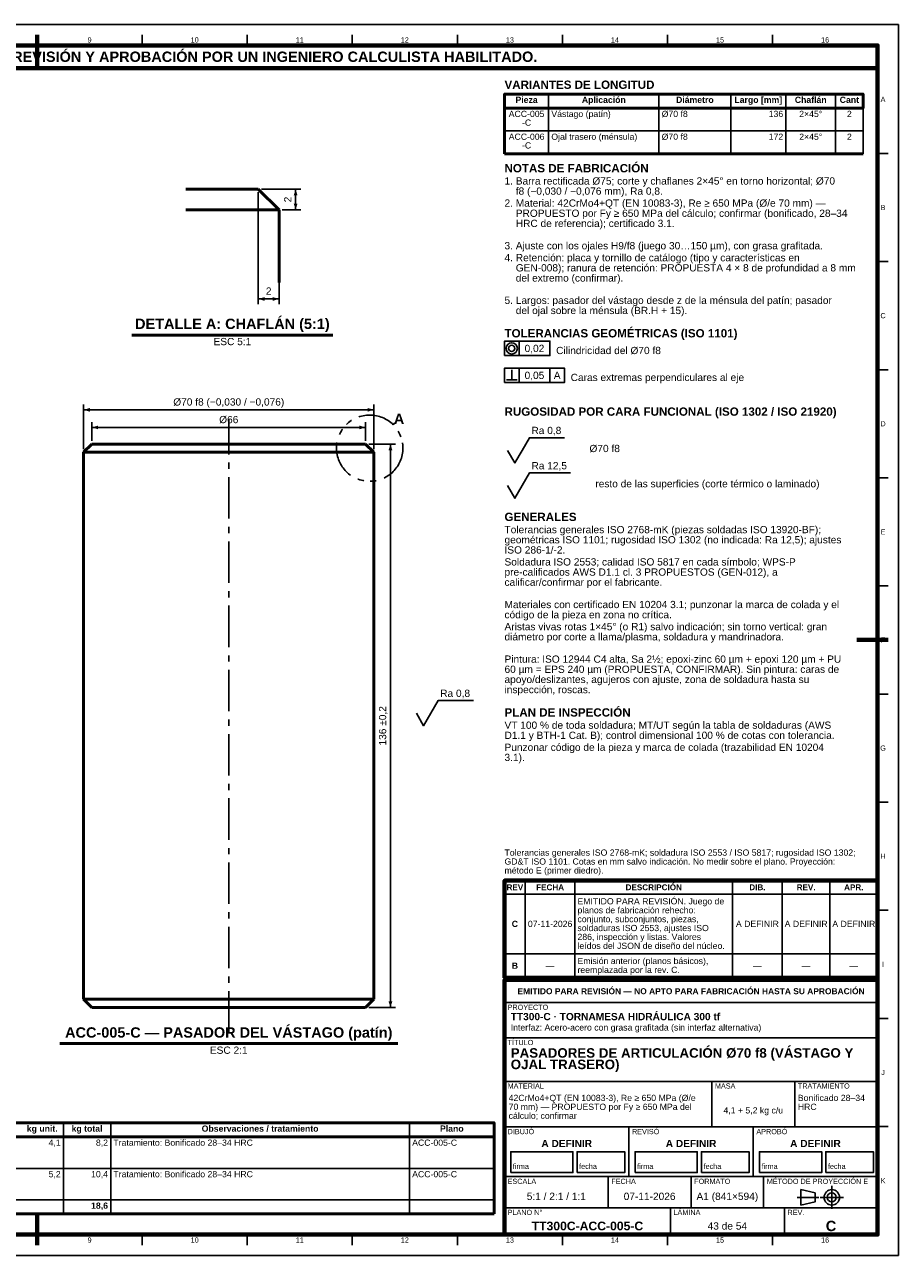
# Model space of a CAD drawing. Header units: millimetres. Extents: x 0 to 841, y 0 to 594.
# Tile 2 of 2: x 420 to 841, y 0 to 594. Entities that reach past the tile are written whole.
import ezdxf
from ezdxf.enums import TextEntityAlignment as Align

# ---------------------------------------------------------------- set-up
doc = ezdxf.new("R2010")
doc.units = ezdxf.units.MM
doc.linetypes.add('EJE', pattern=[31, 20, -4, 3, -4])
doc.linetypes.add('FANTASMA', pattern=[35, 18, -4, 3, -3, 3, -4])
for name, color, linetype, lineweight in [('COTA', 7, 'CONTINUOUS', 25), ('EJE', 7, 'EJE', 25), ('FANT', 7, 'FANTASMA', 25), ('FINA', 7, 'CONTINUOUS', 25), ('MARCO', 7, 'CONTINUOUS', 70), ('TXT', 7, 'CONTINUOUS', 25), ('VIS', 7, 'CONTINUOUS', 50)]:
    doc.layers.add(name, color=color, linetype=linetype, lineweight=lineweight)
doc.styles.add('STD', font='LiberationSans-Regular.ttf')
doc.styles.add('STDB', font='LiberationSans-Bold.ttf')

msp = doc.modelspace()

# ---------------------------------------------------------------- linework, layer by layer
at = {"layer": 'COTA'}
for p, q in [((532.23, 513.09), (532.23, 459.09)), ((533.73, 514.59), (552.73, 514.59)), ((550.23, 504.59), (550.23, 514.59)), ((542.23, 503.09), (542.23, 459.09)), ((543.73, 504.59), (552.73, 504.59)), ((532.23, 461.59), (542.23, 461.59)), ((658, 434.23), (658, 441.23)), ((658, 421.23), (658, 428.23)), ((672.9, 421.23), (672.9, 428.23)), ((651.9, 422.53), (657.1, 422.53)), ((654.5, 422.53), (654.5, 427.33)), ((447.98, 389.09), (447.98, 410.59)), ((587.98, 389.09), (587.98, 410.59)), ((587.98, 408.09), (447.98, 408.09)), ((451.98, 393.09), (451.98, 402.09)), ((583.98, 399.59), (451.98, 399.59)), ((583.98, 393.09), (583.98, 402.09)), ((585.48, 391.59), (598.48, 391.59)), ((595.98, 119.59), (595.98, 391.59)), ((585.48, 119.59), (598.48, 119.59))]:
    msp.add_line(p, q, dxfattribs=at)
for points in [[(651, 434.23), (672.9, 434.23), (672.9, 441.23), (651, 441.23)], [(651, 421.23), (679.9, 421.23), (679.9, 428.23), (651, 428.23)]]:
    msp.add_lwpolyline(points, close=True, dxfattribs=at)
for points in [[(659.5, 388.53), (663, 394.63), (679.99, 394.63)], [(652.5, 388.53), (656, 382.43), (659.5, 388.53)], [(659.5, 371.53), (663, 377.63), (682.82, 377.63)], [(652.5, 371.53), (656, 365.43), (659.5, 371.53)], [(615.48, 261.69), (618.98, 267.79), (635.97, 267.79)], [(608.48, 261.69), (611.98, 255.59), (615.48, 261.69)]]:
    msp.add_lwpolyline(points, dxfattribs=at)
for radius in [2.7, 1.5]:
    msp.add_circle((654.5, 437.73), radius, dxfattribs=at)
for points in [[(550.23, 514.59), (549.33, 511.59), (551.13, 511.59)], [(550.23, 504.59), (551.13, 507.59), (549.33, 507.59)], [(532.23, 461.59), (535.23, 460.69), (535.23, 462.49)], [(542.23, 461.59), (539.23, 462.49), (539.23, 460.69)], [(447.98, 408.09), (450.98, 407.19), (450.98, 408.99)], [(587.98, 408.09), (584.98, 408.99), (584.98, 407.19)], [(451.98, 399.59), (454.98, 398.69), (454.98, 400.49)], [(583.98, 399.59), (580.98, 400.49), (580.98, 398.69)], [(595.98, 391.59), (595.08, 388.59), (596.88, 388.59)], [(595.98, 119.59), (596.88, 122.59), (595.08, 122.59)]]:
    msp.add_solid(points, dxfattribs=at)
at = {"layer": 'EJE'}
for p, q in [((517.98, 107.59), (517.98, 403.59)), ((808.88, 22.42), (808.88, 33.58)), ((792.14, 28), (802.68, 28)), ((803.3, 28), (814.46, 28))]:
    msp.add_line(p, q, dxfattribs=at)
at = {"layer": 'FANT'}
msp.add_line((597.3, 400.91), (598.13, 401.74), dxfattribs=at)
msp.add_circle((585.98, 389.59), 16, dxfattribs=at)
at = {"layer": 'FINA'}
for p, q in [((425.5, 584), (425.5, 589)), ((476.19, 584), (476.19, 589)), ((526.88, 584), (526.88, 589)), ((577.56, 584), (577.56, 589)), ((628.25, 584), (628.25, 589)), ((678.94, 584), (678.94, 589)), ((729.62, 584), (729.62, 589)), ((780.31, 584), (780.31, 589)), ((672.29, 560.5), (672.29, 531.7)), ((725.52, 560.5), (725.52, 531.7)), ((760.12, 560.5), (760.12, 531.7)), ((786.74, 560.5), (786.74, 531.7)), ((810.69, 560.5), (810.69, 531.7)), ((824, 560.5), (824, 531.7)), ((651, 553.7), (824, 553.7)), ((651, 542.7), (824, 542.7)), ((831, 531.82), (836, 531.82)), ((831, 479.64), (836, 479.64)), ((831, 427.45), (836, 427.45)), ((831, 375.27), (836, 375.27)), ((831, 323.09), (836, 323.09)), ((831, 270.91), (836, 270.91)), ((831, 218.73), (836, 218.73)), ((661, 134), (661, 180.9)), ((685, 134), (685, 180.9)), ((761, 134), (761, 180.9)), ((785, 134), (785, 180.9)), ((808, 134), (808, 180.9)), ((651, 174.4), (831, 174.4)), ((831, 166.55), (836, 166.55)), ((651, 145.6), (831, 145.6)), ((651, 134), (831, 134)), ((651, 133), (831, 133)), ((651, 122), (831, 122)), ((831, 114.36), (836, 114.36)), ((651, 105), (831, 105)), ((651, 84), (831, 84)), ((751, 62), (751, 84)), ((791, 62), (791, 84)), ((438.2, 64), (438.2, 20)), ((461.02, 64), (461.02, 20)), ((605.16, 64), (605.16, 20)), ((651, 62), (831, 62)), ((711, 38), (711, 62)), ((771, 38), (771, 62)), ((831, 62.18), (836, 62.18)), ((25, 57.2), (646, 57.2)), ((25, 42), (646, 42)), ((651, 38), (831, 38)), ((701, 23), (701, 38)), ((741, 23), (741, 38)), ((776, 23), (776, 38)), ((25, 26.8), (646, 26.8)), ((651, 23), (831, 23)), ((731, 10), (731, 23)), ((786, 10), (786, 23)), ((425.5, 10), (425.5, 5)), ((476.19, 10), (476.19, 5)), ((526.88, 10), (526.88, 5)), ((577.56, 10), (577.56, 5)), ((628.25, 10), (628.25, 5)), ((678.94, 10), (678.94, 5)), ((729.62, 10), (729.62, 5)), ((780.31, 10), (780.31, 5))]:
    msp.add_line(p, q, dxfattribs=at)
for points in [[(0, 0), (841, 0), (841, 594), (0, 594)], [(654, 40), (684, 40), (684, 50), (654, 50)], [(686, 40), (709, 40), (709, 50), (686, 50)], [(714, 40), (744, 40), (744, 50), (714, 50)], [(746, 40), (769, 40), (769, 50), (746, 50)], [(774, 40), (804, 40), (804, 50), (774, 50)], [(806, 40), (829, 40), (829, 50), (806, 50)], [(794, 24.28), (800.82, 25.83), (800.82, 30.17), (794, 31.72)]]:
    msp.add_lwpolyline(points, close=True, dxfattribs=at)
for radius in [3.72, 2.17]:
    msp.add_circle((808.88, 28), radius, dxfattribs=at)
at = {"layer": 'MARCO'}
for p, q in [((425.5, 589), (425.5, 574)), ((836, 297), (821, 297)), ((425.5, 5), (425.5, 20))]:
    msp.add_line(p, q, dxfattribs=at)
for points in [[(20, 10), (831, 10), (831, 584), (20, 584)], [(20, 573), (831, 573), (831, 584), (20, 584)], [(651, 134), (831, 134), (831, 180.9), (651, 180.9)], [(651, 10), (831, 10), (831, 133), (651, 133)]]:
    msp.add_lwpolyline(points, close=True, dxfattribs=at)
at = {"layer": 'VIS'}
for p, q in [((651, 560.5), (651, 531.7)), ((651, 531.7), (824, 531.7)), ((471.29, 444.19), (568.18, 444.19)), ((436.42, 102.19), (599.55, 102.19)), ((646, 64), (646, 20)), ((25, 20), (646, 20))]:
    msp.add_line(p, q, dxfattribs=at)
for points in [[(651, 553.7), (824, 553.7), (824, 560.5), (651, 560.5)], [(25, 57.2), (646, 57.2), (646, 64), (25, 64)]]:
    msp.add_lwpolyline(points, close=True, dxfattribs=at)
for points in [[(497.23, 514.59), (499.23, 514.59), (502.23, 514.59), (505.23, 514.59), (508.23, 514.59), (511.23, 514.59), (514.23, 514.59), (517.23, 514.59), (520.23, 514.59), (523.23, 514.59), (526.23, 514.59), (529.23, 514.59), (532.23, 514.59)], [(542.23, 504.59), (532.23, 514.59)], [(497.23, 504.59), (499.99, 504.59), (503.01, 504.59), (506.03, 504.59), (509.04, 504.59), (512.06, 504.59), (515.08, 504.59), (518.1, 504.59), (521.11, 504.59), (524.13, 504.59), (527.15, 504.59), (530.16, 504.59), (533.18, 504.59), (536.2, 504.59), (539.22, 504.59), (542.23, 504.59)], [(542.23, 469.59), (542.23, 504.59)], [(451.98, 391.59), (447.98, 387.59)], [(447.98, 387.59), (449.19, 387.59), (450.4, 387.59), (451.6, 387.59), (452.81, 387.59), (454.02, 387.59), (455.23, 387.59), (456.43, 387.59), (457.64, 387.59), (458.85, 387.59), (460.05, 387.59), (461.26, 387.59), (462.47, 387.59), (463.67, 387.59), (464.88, 387.59), (466.09, 387.59), (467.29, 387.59), (468.5, 387.59), (469.71, 387.59), (470.91, 387.59), (472.12, 387.59), (473.33, 387.59), (474.54, 387.59), (475.74, 387.59), (476.95, 387.59), (478.16, 387.59), (479.36, 387.59), (480.57, 387.59), (481.78, 387.59), (482.98, 387.59), (484.19, 387.59), (485.4, 387.59), (486.6, 387.59), (487.81, 387.59), (489.02, 387.59), (490.23, 387.59), (491.43, 387.59), (492.64, 387.59), (493.85, 387.59), (495.05, 387.59), (496.26, 387.59), (497.47, 387.59), (498.67, 387.59), (499.88, 387.59), (501.09, 387.59), (502.29, 387.59), (503.5, 387.59), (504.71, 387.59), (505.91, 387.59), (507.12, 387.59), (508.33, 387.59), (509.54, 387.59), (510.74, 387.59), (511.95, 387.59), (513.16, 387.59), (514.36, 387.59), (515.57, 387.59), (516.78, 387.59), (517.98, 387.59), (519.19, 387.59), (520.4, 387.59), (521.6, 387.59), (522.81, 387.59), (524.02, 387.59), (525.23, 387.59), (526.43, 387.59), (527.64, 387.59), (528.85, 387.59), (530.05, 387.59), (531.26, 387.59), (532.47, 387.59), (533.67, 387.59), (534.88, 387.59), (536.09, 387.59), (537.29, 387.59), (538.5, 387.59), (539.71, 387.59), (540.91, 387.59), (542.12, 387.59), (543.33, 387.59), (544.54, 387.59), (545.74, 387.59), (546.95, 387.59), (548.16, 387.59), (549.36, 387.59), (550.57, 387.59), (551.78, 387.59), (552.98, 387.59), (554.19, 387.59), (555.4, 387.59), (556.6, 387.59), (557.81, 387.59), (559.02, 387.59), (560.23, 387.59), (561.43, 387.59), (562.64, 387.59), (563.85, 387.59), (565.05, 387.59), (566.26, 387.59), (567.47, 387.59), (568.67, 387.59), (569.88, 387.59), (571.09, 387.59), (572.29, 387.59), (573.5, 387.59), (574.71, 387.59), (575.91, 387.59), (577.12, 387.59), (578.33, 387.59), (579.54, 387.59), (580.74, 387.59), (581.95, 387.59), (583.16, 387.59), (584.36, 387.59), (585.57, 387.59), (586.78, 387.59), (587.98, 387.59)], [(447.98, 387.59), (447.98, 123.59)], [(451.98, 391.59), (453.18, 391.59), (454.38, 391.59), (455.58, 391.59), (456.78, 391.59), (457.98, 391.59), (459.18, 391.59), (460.38, 391.59), (461.58, 391.59), (462.78, 391.59), (463.98, 391.59), (465.18, 391.59), (466.38, 391.59), (467.58, 391.59), (468.78, 391.59), (469.98, 391.59), (471.18, 391.59), (472.38, 391.59), (473.58, 391.59), (474.78, 391.59), (475.98, 391.59), (477.18, 391.59), (478.38, 391.59), (479.58, 391.59), (480.78, 391.59), (481.98, 391.59), (483.18, 391.59), (484.38, 391.59), (485.58, 391.59), (486.78, 391.59), (487.98, 391.59), (489.18, 391.59), (490.38, 391.59), (491.58, 391.59), (492.78, 391.59), (493.98, 391.59), (495.18, 391.59), (496.38, 391.59), (497.58, 391.59), (498.78, 391.59), (499.98, 391.59), (501.18, 391.59), (502.38, 391.59), (503.58, 391.59), (504.78, 391.59), (505.98, 391.59), (507.18, 391.59), (508.38, 391.59), (509.58, 391.59), (510.78, 391.59), (511.98, 391.59), (513.18, 391.59), (514.38, 391.59), (515.58, 391.59), (516.78, 391.59), (517.98, 391.59), (519.18, 391.59), (520.38, 391.59), (521.58, 391.59), (522.78, 391.59), (523.98, 391.59), (525.18, 391.59), (526.38, 391.59), (527.58, 391.59), (528.78, 391.59), (529.98, 391.59), (531.18, 391.59), (532.38, 391.59), (533.58, 391.59), (534.78, 391.59), (535.98, 391.59), (537.18, 391.59), (538.38, 391.59), (539.58, 391.59), (540.78, 391.59), (541.98, 391.59), (543.18, 391.59), (544.38, 391.59), (545.58, 391.59), (546.78, 391.59), (547.98, 391.59), (549.18, 391.59), (550.38, 391.59), (551.58, 391.59), (552.78, 391.59), (553.98, 391.59), (555.18, 391.59), (556.38, 391.59), (557.58, 391.59), (558.78, 391.59), (559.98, 391.59), (561.18, 391.59), (562.38, 391.59), (563.58, 391.59), (564.78, 391.59), (565.98, 391.59), (567.18, 391.59), (568.38, 391.59), (569.58, 391.59), (570.78, 391.59), (571.98, 391.59), (573.18, 391.59), (574.38, 391.59), (575.58, 391.59), (576.78, 391.59), (577.98, 391.59), (579.18, 391.59), (580.38, 391.59), (581.58, 391.59), (582.78, 391.59), (583.98, 391.59)], [(587.98, 387.59), (583.98, 391.59)], [(587.98, 123.59), (587.98, 387.59)], [(447.98, 123.59), (449.19, 123.59), (450.4, 123.59), (451.6, 123.59), (452.81, 123.59), (454.02, 123.59), (455.23, 123.59), (456.43, 123.59), (457.64, 123.59), (458.85, 123.59), (460.05, 123.59), (461.26, 123.59), (462.47, 123.59), (463.67, 123.59), (464.88, 123.59), (466.09, 123.59), (467.29, 123.59), (468.5, 123.59), (469.71, 123.59), (470.91, 123.59), (472.12, 123.59), (473.33, 123.59), (474.54, 123.59), (475.74, 123.59), (476.95, 123.59), (478.16, 123.59), (479.36, 123.59), (480.57, 123.59), (481.78, 123.59), (482.98, 123.59), (484.19, 123.59), (485.4, 123.59), (486.6, 123.59), (487.81, 123.59), (489.02, 123.59), (490.23, 123.59), (491.43, 123.59), (492.64, 123.59), (493.85, 123.59), (495.05, 123.59), (496.26, 123.59), (497.47, 123.59), (498.67, 123.59), (499.88, 123.59), (501.09, 123.59), (502.29, 123.59), (503.5, 123.59), (504.71, 123.59), (505.91, 123.59), (507.12, 123.59), (508.33, 123.59), (509.54, 123.59), (510.74, 123.59), (511.95, 123.59), (513.16, 123.59), (514.36, 123.59), (515.57, 123.59), (516.78, 123.59), (517.98, 123.59), (519.19, 123.59), (520.4, 123.59), (521.6, 123.59), (522.81, 123.59), (524.02, 123.59), (525.23, 123.59), (526.43, 123.59), (527.64, 123.59), (528.85, 123.59), (530.05, 123.59), (531.26, 123.59), (532.47, 123.59), (533.67, 123.59), (534.88, 123.59), (536.09, 123.59), (537.29, 123.59), (538.5, 123.59), (539.71, 123.59), (540.91, 123.59), (542.12, 123.59), (543.33, 123.59), (544.54, 123.59), (545.74, 123.59), (546.95, 123.59), (548.16, 123.59), (549.36, 123.59), (550.57, 123.59), (551.78, 123.59), (552.98, 123.59), (554.19, 123.59), (555.4, 123.59), (556.6, 123.59), (557.81, 123.59), (559.02, 123.59), (560.23, 123.59), (561.43, 123.59), (562.64, 123.59), (563.85, 123.59), (565.05, 123.59), (566.26, 123.59), (567.47, 123.59), (568.67, 123.59), (569.88, 123.59), (571.09, 123.59), (572.29, 123.59), (573.5, 123.59), (574.71, 123.59), (575.91, 123.59), (577.12, 123.59), (578.33, 123.59), (579.54, 123.59), (580.74, 123.59), (581.95, 123.59), (583.16, 123.59), (584.36, 123.59), (585.57, 123.59), (586.78, 123.59), (587.98, 123.59)], [(451.98, 119.59), (447.98, 123.59)], [(451.98, 119.59), (453.18, 119.59), (454.38, 119.59), (455.58, 119.59), (456.78, 119.59), (457.98, 119.59), (459.18, 119.59), (460.38, 119.59), (461.58, 119.59), (462.78, 119.59), (463.98, 119.59), (465.18, 119.59), (466.38, 119.59), (467.58, 119.59), (468.78, 119.59), (469.98, 119.59), (471.18, 119.59), (472.38, 119.59), (473.58, 119.59), (474.78, 119.59), (475.98, 119.59), (477.18, 119.59), (478.38, 119.59), (479.58, 119.59), (480.78, 119.59), (481.98, 119.59), (483.18, 119.59), (484.38, 119.59), (485.58, 119.59), (486.78, 119.59), (487.98, 119.59), (489.18, 119.59), (490.38, 119.59), (491.58, 119.59), (492.78, 119.59), (493.98, 119.59), (495.18, 119.59), (496.38, 119.59), (497.58, 119.59), (498.78, 119.59), (499.98, 119.59), (501.18, 119.59), (502.38, 119.59), (503.58, 119.59), (504.78, 119.59), (505.98, 119.59), (507.18, 119.59), (508.38, 119.59), (509.58, 119.59), (510.78, 119.59), (511.98, 119.59), (513.18, 119.59), (514.38, 119.59), (515.58, 119.59), (516.78, 119.59), (517.98, 119.59), (519.18, 119.59), (520.38, 119.59), (521.58, 119.59), (522.78, 119.59), (523.98, 119.59), (525.18, 119.59), (526.38, 119.59), (527.58, 119.59), (528.78, 119.59), (529.98, 119.59), (531.18, 119.59), (532.38, 119.59), (533.58, 119.59), (534.78, 119.59), (535.98, 119.59), (537.18, 119.59), (538.38, 119.59), (539.58, 119.59), (540.78, 119.59), (541.98, 119.59), (543.18, 119.59), (544.38, 119.59), (545.58, 119.59), (546.78, 119.59), (547.98, 119.59), (549.18, 119.59), (550.38, 119.59), (551.58, 119.59), (552.78, 119.59), (553.98, 119.59), (555.18, 119.59), (556.38, 119.59), (557.58, 119.59), (558.78, 119.59), (559.98, 119.59), (561.18, 119.59), (562.38, 119.59), (563.58, 119.59), (564.78, 119.59), (565.98, 119.59), (567.18, 119.59), (568.38, 119.59), (569.58, 119.59), (570.78, 119.59), (571.98, 119.59), (573.18, 119.59), (574.38, 119.59), (575.58, 119.59), (576.78, 119.59), (577.98, 119.59), (579.18, 119.59), (580.38, 119.59), (581.58, 119.59), (582.78, 119.59), (583.98, 119.59)], [(587.98, 123.59), (583.98, 119.59)]]:
    msp.add_lwpolyline(points, dxfattribs=at)

# ---------------------------------------------------------------- texts
at = {"layer": 'TXT'}
for s, height, style, p in [('ESTOS PLANOS NO SON VÁLIDOS PARA FABRICACIÓN HASTA SU REVISIÓN Y APROBACIÓN POR UN INGENIERO CALCULISTA HABILITADO.', 5, 'STDB', (425.5, 578.5)), ('9', 2.5, 'STD', (450.84, 586.6)), ('10', 2.5, 'STD', (501.53, 586.6)), ('11', 2.5, 'STD', (552.22, 586.6)), ('12', 2.5, 'STD', (602.91, 586.6)), ('13', 2.5, 'STD', (653.59, 586.6)), ('14', 2.5, 'STD', (704.28, 586.6)), ('15', 2.5, 'STD', (754.97, 586.6)), ('16', 2.5, 'STD', (805.66, 586.6)), ('Pieza', 3, 'STDB', (661.65, 557.7)), ('Aplicación', 3, 'STDB', (698.91, 557.7)), ('Diámetro', 3, 'STDB', (742.82, 557.7)), ('Largo [mm]', 3, 'STDB', (773.43, 557.7)), ('Chaflán', 3, 'STDB', (798.72, 557.7)), ('Cant', 3, 'STDB', (817.35, 557.7)), ('A', 2.5, 'STD', (833.6, 557.91)), ('ACC-005', 3, 'STD', (661.65, 550.9)), ('2×45°', 3, 'STD', (798.72, 550.9)), ('2', 3, 'STD', (817.35, 550.9)), ('-C', 3, 'STD', (661.65, 546.7)), ('ACC-006', 3, 'STD', (661.65, 539.9)), ('2×45°', 3, 'STD', (798.72, 539.9)), ('2', 3, 'STD', (817.35, 539.9)), ('-C', 3, 'STD', (661.65, 535.7)), ('B', 2.5, 'STD', (833.6, 505.73)), ('C', 2.5, 'STD', (833.6, 453.55)), ('0,02', 3.5, 'STD', (665.45, 437.73)), ('0,05', 3.5, 'STD', (665.45, 424.73)), ('A', 3.5, 'STD', (676.4, 424.73)), ('A', 5, 'STDB', (600.13, 403.74)), ('D', 2.5, 'STD', (833.6, 401.36)), ('E', 2.5, 'STD', (833.6, 349.18)), ('F', 2.5, 'STD', (833.6, 297)), ('G', 2.5, 'STD', (833.6, 244.82)), ('H', 2.5, 'STD', (833.6, 192.64)), ('REV', 2.8, 'STDB', (656, 177.65)), ('FECHA', 2.8, 'STDB', (673, 177.65)), ('DESCRIPCIÓN', 2.8, 'STDB', (723, 177.65)), ('DIB.', 2.8, 'STDB', (773, 177.65)), ('REV.', 2.8, 'STDB', (796.5, 177.65)), ('APR.', 2.8, 'STDB', (819.5, 177.65)), ('C', 3, 'STDB', (656, 160)), ('07-11-2026', 3, 'STD', (673, 160)), ('A DEFINIR', 3, 'STD', (773, 160)), ('A DEFINIR', 3, 'STD', (796.5, 160)), ('A DEFINIR', 3, 'STD', (819.5, 160)), ('B', 3, 'STDB', (656, 139.8)), ('—', 3, 'STD', (673, 139.8)), ('—', 3, 'STD', (773, 139.8)), ('—', 3, 'STD', (796.5, 139.8)), ('—', 3, 'STD', (819.5, 139.8)), ('I', 2.5, 'STD', (833.6, 140.45)), ('EMITIDO PARA REVISIÓN — NO APTO PARA FABRICACIÓN HASTA SU APROBACIÓN', 2.9, 'STDB', (741, 127.5)), ('J', 2.5, 'STD', (833.6, 88.27)), ('4,1 + 5,2 kg c/u', 3, 'STD', (771, 70)), ('kg unit.', 3, 'STDB', (427.99, 61.2)), ('kg total', 3, 'STDB', (449.61, 61.2)), ('Observaciones / tratamiento', 3, 'STDB', (533.09, 61.2)), ('Plano', 3, 'STDB', (625.58, 61.2)), ('A DEFINIR', 3.5, 'STDB', (681, 54)), ('A DEFINIR', 3.5, 'STDB', (741, 54)), ('A DEFINIR', 3.5, 'STDB', (801, 54)), ('K', 2.5, 'STD', (833.6, 36.09)), ('5:1 / 2:1 / 1:1', 3.5, 'STD', (676, 28.5)), ('07-11-2026', 3.5, 'STD', (721, 28.5)), ('A1 (841×594)', 3.5, 'STD', (758.5, 28.5)), ('TT300C-ACC-005-C', 4.2, 'STDB', (691, 14.2)), ('43 de 54', 3.5, 'STD', (758.5, 14.2)), ('C', 5, 'STDB', (808.5, 14.2)), ('9', 2.5, 'STD', (450.84, 7.4)), ('10', 2.5, 'STD', (501.53, 7.4)), ('11', 2.5, 'STD', (552.22, 7.4)), ('12', 2.5, 'STD', (602.91, 7.4)), ('13', 2.5, 'STD', (653.59, 7.4)), ('14', 2.5, 'STD', (704.28, 7.4)), ('15', 2.5, 'STD', (754.97, 7.4)), ('16', 2.5, 'STD', (805.66, 7.4))]:
    msp.add_text(s, height=height, dxfattribs=dict(at, style=style)).set_placement(p, align=Align.MIDDLE_CENTER)
for s, height, style, p in [('VARIANTES DE LONGITUD', 4, 'STDB', (651, 567)), ('NOTAS DE FABRICACIÓN', 4, 'STDB', (651, 526.7)), ('1. Barra rectificada Ø75; corte y chaflanes 2×45° en torno horizontal; Ø70', 3.5, 'STD', (651, 520.3)), ('    f8 (−0,030 / −0,076 mm), Ra 0,8.', 3.5, 'STD', (651, 515.4)), ('2. Material: 42CrMo4+QT (EN 10083-3), Re ≥ 650 MPa (Ø/e 70 mm) —', 3.5, 'STD', (651, 509.62)), ('    PROPUESTO por Fy ≥ 650 MPa del cálculo; confirmar (bonificado, 28–34', 3.5, 'STD', (651, 504.72)), ('    HRC de referencia); certificado 3.1.', 3.5, 'STD', (651, 499.82)), ('3. Ajuste con los ojales H9/f8 (juego 30…150 µm), con grasa grafitada.', 3.5, 'STD', (651, 489.05)), ('4. Retención: placa y tornillo de catálogo (tipo y características en', 3.5, 'STD', (651, 483.28)), ('    GEN-008); ranura de retención: PROPUESTA 4 × 8 de profundidad a 8 mm', 3.5, 'STD', (651, 478.38)), ('    del extremo (confirmar).', 3.5, 'STD', (651, 473.48)), ('5. Largos: pasador del vástago desde z de la ménsula del patín; pasador', 3.5, 'STD', (651, 462.7)), ('    del ojal sobre la ménsula (BR.H + 15).', 3.5, 'STD', (651, 457.8)), ('TOLERANCIAS GEOMÉTRICAS (ISO 1101)', 4, 'STDB', (651, 447.03)), ('RUGOSIDAD POR CARA FUNCIONAL (ISO 1302 / ISO 21920)', 4, 'STDB', (651, 409.23)), ('GENERALES', 4, 'STDB', (651, 358.43)), ('Tolerancias generales ISO 2768-mK (piezas soldadas ISO 13920-BF);', 3.5, 'STD', (651, 352.03)), ('geométricas ISO 1101; rugosidad ISO 1302 (no indicada: Ra 12,5); ajustes', 3.5, 'STD', (651, 347.13)), ('ISO 286-1/-2.', 3.5, 'STD', (651, 342.23)), ('Soldadura ISO 2553; calidad ISO 5817 en cada símbolo; WPS-P', 3.5, 'STD', (651, 336.45)), ('calificar/confirmar por el fabricante.', 3.5, 'STD', (651, 326.65)), ('pre-calificados AWS D1.1 cl. 3 PROPUESTOS (GEN-012), a', 3.5, 'STD', (651, 331.55)), ('Materiales con certificado EN 10204 3.1; punzonar la marca de colada y el', 3.5, 'STD', (651, 315.88)), ('código de la pieza en zona no crítica.', 3.5, 'STD', (651, 310.98)), ('Aristas vivas rotas 1×45° (o R1) salvo indicación; sin torno vertical: gran', 3.5, 'STD', (651, 305.2)), ('diámetro por corte a llama/plasma, soldadura y mandrinadora.', 3.5, 'STD', (651, 300.3)), ('Pintura: ISO 12944 C4 alta, Sa 2½; epoxi-zinc 60 µm + epoxi 120 µm + PU', 3.5, 'STD', (651, 289.53)), ('60 µm = EPS 240 µm (PROPUESTA, CONFIRMAR). Sin pintura: caras de', 3.5, 'STD', (651, 284.63)), ('apoyo/deslizantes, agujeros con ajuste, zona de soldadura hasta su', 3.5, 'STD', (651, 279.73)), ('inspección, roscas.', 3.5, 'STD', (651, 274.83)), ('PLAN DE INSPECCIÓN', 4, 'STDB', (651, 264.05)), ('VT 100 % de toda soldadura; MT/UT según la tabla de soldaduras (AWS', 3.5, 'STD', (651, 257.65)), ('D1.1 y BTH-1 Cat. B); control dimensional 100 % de cotas con tolerancia.', 3.5, 'STD', (651, 252.75)), ('Punzonar código de la pieza y marca de colada (trazabilidad EN 10204', 3.5, 'STD', (651, 246.98)), ('3.1).', 3.5, 'STD', (651, 242.08)), ('EMITIDO PARA REVISIÓN. Juego de', 3, 'STD', (686.2, 172.4)), ('planos de fabricación rehecho:', 3, 'STD', (686.2, 168.1)), ('conjunto, subconjuntos, piezas,', 3, 'STD', (686.2, 163.8)), ('soldaduras ISO 2553, ajustes ISO', 3, 'STD', (686.2, 159.5)), ('286, inspección y listas. Valores', 3, 'STD', (686.2, 155.2)), ('leídos del JSON de diseño del núcleo.', 3, 'STD', (686.2, 150.9)), ('Emisión anterior (planos básicos),', 3, 'STD', (686.2, 143.6)), ('reemplazada por la rev. C.', 3, 'STD', (686.2, 139.3)), ('PROYECTO', 2.5, 'STD', (652.5, 121)), ('TT300-C · TORNAMESA HIDRÁULICA 300 tf', 3.5, 'STDB', (654, 117)), ('Interfaz: Acero-acero con grasa grafitada (sin interfaz alternativa)', 3, 'STD', (654, 111.5)), ('TÍTULO', 2.5, 'STD', (652.5, 104)), ('PASADORES DE ARTICULACIÓN Ø70 f8 (VÁSTAGO Y', 4.6, 'STDB', (654, 100)), ('OJAL TRASERO)', 4.6, 'STDB', (654, 94.48)), ('MATERIAL', 2.5, 'STD', (652.5, 83)), ('42CrMo4+QT (EN 10083-3), Re ≥ 650 MPa (Ø/e', 3, 'STD', (653, 77.5)), ('MASA', 2.5, 'STD', (752.5, 83)), ('TRATAMIENTO', 2.5, 'STD', (792.5, 83)), ('Bonificado 28–34', 3, 'STD', (792.5, 77.5)), ('70 mm) — PROPUESTO por Fy ≥ 650 MPa del', 3, 'STD', (653, 73.2)), ('HRC', 3, 'STD', (792.5, 73.2)), ('cálculo; confirmar', 3, 'STD', (653, 68.9)), ('DIBUJÓ', 2.5, 'STD', (652.5, 61)), ('REVISÓ', 2.5, 'STD', (712.5, 61)), ('APROBÓ', 2.5, 'STD', (772.5, 61)), ('ESCALA', 2.5, 'STD', (652.5, 37)), ('FECHA', 2.5, 'STD', (702.5, 37)), ('FORMATO', 2.5, 'STD', (742.5, 37)), ('MÉTODO DE PROYECCIÓN E', 2.5, 'STD', (777.5, 37)), ('PLANO N°', 2.5, 'STD', (652.5, 22)), ('LÁMINA', 2.5, 'STD', (732.5, 22)), ('REV.', 2.5, 'STD', (787.5, 22))]:
    msp.add_text(s, height=height, dxfattribs=dict(at, style=style)).set_placement(p, align=Align.TOP_LEFT)
at = {"layer": 'TXT', "style": 'STD'}
for s, height, p in [('Vástago (patín)', 3, (673.59, 550.9)), ('Ø70 f8', 3, (726.82, 550.9)), ('Ojal trasero (ménsula)', 3, (673.59, 539.9)), ('Ø70 f8', 3, (726.82, 539.9)), ('Cilindricidad del Ø70 f8', 3.5, (675.9, 436.73)), ('Caras extremas perpendiculares al eje', 3.5, (682.9, 423.73)), ('Ø70 f8', 3.5, (691.99, 389.43)), ('resto de las superficies (corte térmico o laminado)', 3.5, (694.82, 372.43)), ('Tratamiento: Bonificado 28–34 HRC', 3, (462.32, 54.4)), ('ACC-005-C', 3, (606.46, 54.4)), ('Tratamiento: Bonificado 28–34 HRC', 3, (462.32, 39.2)), ('ACC-005-C', 3, (606.46, 39.2))]:
    msp.add_text(s, height=height, dxfattribs=at).set_placement(p, align=Align.MIDDLE_LEFT)
at = {"layer": 'TXT'}
for s, style, p in [('136', 'STD', (785.44, 550.9)), ('172', 'STD', (785.44, 539.9)), ('4,1', 'STD', (436.9, 54.4)), ('8,2', 'STD', (459.72, 54.4)), ('5,2', 'STD', (436.9, 39.2)), ('10,4', 'STD', (459.72, 39.2)), ('18,6', 'STDB', (459.72, 24))]:
    msp.add_text(s, height=3, dxfattribs=dict(at, style=style)).set_placement(p, align=Align.MIDDLE_RIGHT)
at = {"layer": 'TXT', "style": 'STD'}
for s, rotation, p in [('2', 90, (549.23, 509.59)), ('Ø70 f8 (−0,030 / −0,076)', 360, (517.98, 409.09)), ('Ø66', 360, (517.98, 400.59)), ('136 ±0,2', 90, (594.98, 255.59))]:
    msp.add_text(s, height=3.5, rotation=rotation, dxfattribs=at).set_placement(p, align=Align.BOTTOM_CENTER)
at = {"layer": 'TXT'}
for s, height, style, p in [('2', 3.5, 'STD', (537.23, 462.59)), ('DETALLE A: CHAFLÁN (5:1)', 5, 'STDB', (519.73, 445.59)), ('ACC-005-C — PASADOR DEL VÁSTAGO (patín)', 5, 'STDB', (517.98, 103.59))]:
    msp.add_text(s, height=height, dxfattribs=dict(at, style=style)).set_placement(p, align=Align.BOTTOM_CENTER)
at = {"layer": 'TXT', "style": 'STD'}
for s, p in [('ESC 5:1', (519.73, 442.79)), ('ESC 2:1', (517.98, 100.79))]:
    msp.add_text(s, height=3.5, dxfattribs=at).set_placement(p, align=Align.TOP_CENTER)
for s, height, p in [('Ra 0,8', 3.5, (664, 395.33)), ('Ra 12,5', 3.5, (664, 378.33)), ('Ra 0,8', 3.5, (619.98, 268.49)), ('Tolerancias generales ISO 2768-mK; soldadura ISO 2553 / ISO 5817; rugosidad ISO 1302;', 3, (651, 192)), ('GD&T ISO 1101. Cotas en mm salvo indicación. No medir sobre el plano. Proyección:', 3, (651, 187.7)), ('método E (primer diedro).', 3, (651, 183.4)), ('firma', 2.5, (655, 41)), ('fecha', 2.5, (687, 41)), ('firma', 2.5, (715, 41)), ('fecha', 2.5, (747, 41)), ('firma', 2.5, (775, 41)), ('fecha', 2.5, (807, 41))]:
    msp.add_text(s, height=height, dxfattribs=at).set_placement(p, align=Align.BOTTOM_LEFT)

doc.saveas('drawing.dxf')
